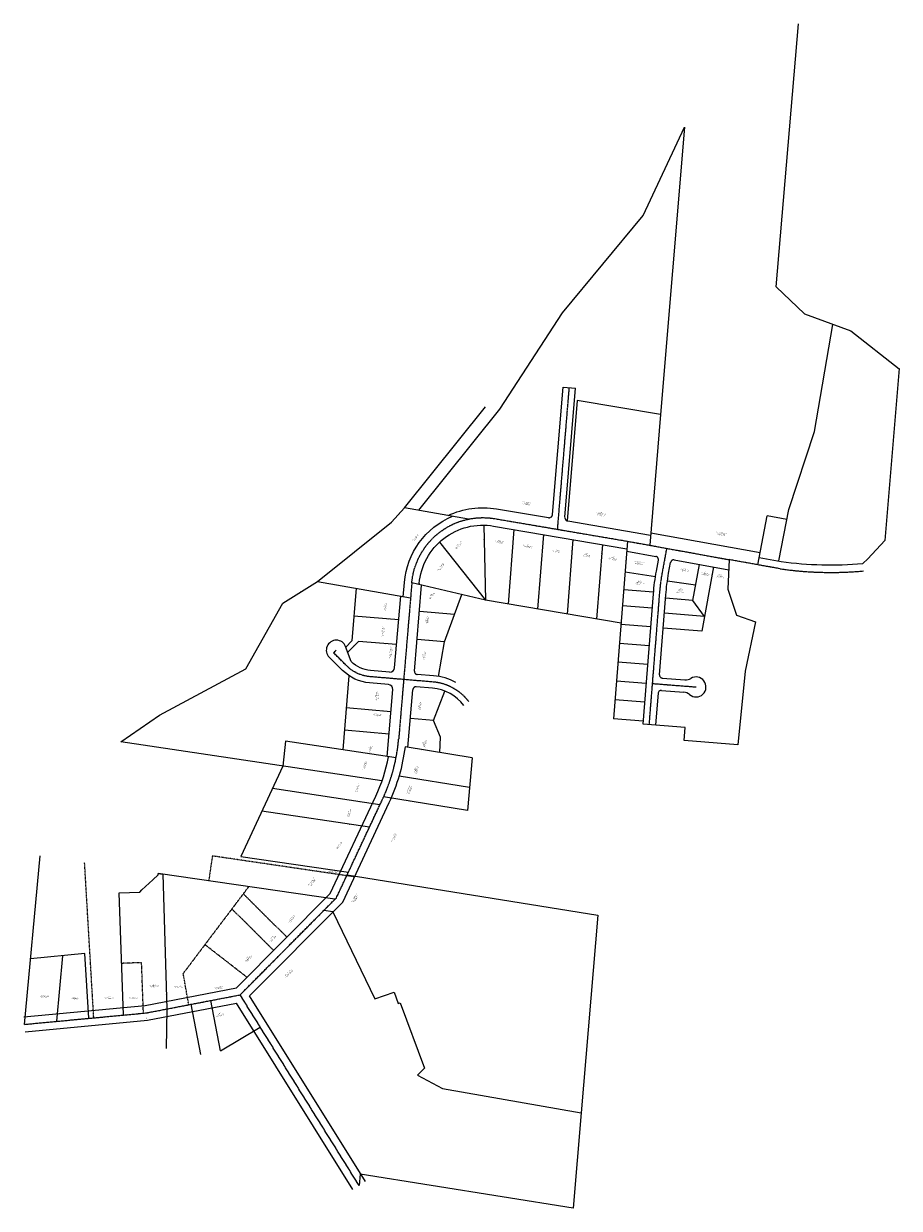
# Model space of a CAD drawing. Header units: feet. Extents: x 1349923 to 1372099, y 457710 to 462864.
# Tile 2 of 2: x 1368588 to 1372099, y 457710 to 462463. Entities that reach past the tile are written whole.
import ezdxf

# ---------------------------------------------------------------- set-up
doc = ezdxf.new("R2010")
doc.units = ezdxf.units.FT
doc.header["$MEASUREMENT"] = 0
for name, pattern in [('B', [0.3, 0.25, -0.05]), ('cl', [5, 0.09375, -0.09375, 4.625, -0.09375, 0.09375]), ('D', [0.85, 0.75, -0.1]), ('F', [0.15, 0.1, -0.05])]:
    doc.linetypes.add(name, pattern=pattern)
for name, color, linetype in [('DV_X_Property_Line', 80, 'Continuous'), ('DV_X_Text', 20, 'Continuous'), ('RW_X_CL', 180, 'cl'), ('RW_X_Right_of_Way', 50, 'rowex')]:
    doc.layers.add(name, color=color, linetype=linetype)
doc.styles.get("Standard").update_dxf_attribs({"font": 'font31.shx'})
doc.styles.add('Straight-Normal', font='font30.shx', dxfattribs={"height": 0.1})
doc.linetypes.add('rowex', pattern='A,0.75,-0.05,["Ex R/W",Straight-Normal,S=1,R=0,X=0,Y=-0.06],-0.7,0.75,-0.3,0.75,-0.3,0.75,-0.3,0.75,-0.3', length=5.7)

# ---------------------------------------------------------------- blocks, each defined once
blk = doc.blocks.new('A$Cc2555d05')
at = {"layer": 'DV_X_Text', "linetype": 'B', "char_height": 3.5, "attachment_point": 1}
for s, insert in [('\\pxqc;P', (-0.7, 2.4)), ('\\pxqc;L', (-0.6, 1.4))]:
    blk.add_mtext_dynamic_manual_height_columns(s, width=2, gutter_width=10, heights=[0], dxfattribs=dict(at, insert=insert))

msp = doc.modelspace()

# ---------------------------------------------------------------- linework, layer by layer
at = {"layer": 'DV_X_Property_Line'}
for p, q in [((1371605.6, 461407), (1371694.8, 462462.5)), ((1371072.3, 461692.6), (1371237.4, 462047.4)), ((1371237.4, 462047.4), (1371142, 460894.2)), ((1370749.1, 461302.4), (1371072.3, 461692.6)), ((1371718.5, 461298.7), (1371605.6, 461407)), ((1370497.1, 460915.5), (1370749.1, 461302.4)), ((1371718.5, 461298.7), (1371904.2, 461229.9)), ((1371758.5, 460826.7), (1371833.1, 461256.2)), ((1371904.2, 461229.9), (1372099.1, 461078.5)), ((1372099.1, 461079.1), (1372040.8, 460388.6)), ((1370806.8, 460951.3), (1370766.9, 460468.4)), ((1371142, 460894.2), (1370806.8, 460951.3)), ((1370114.9, 460520.7), (1370439.4, 460926)), ((1370172.7, 460510.3), (1370497.1, 460915.5)), ((1371142, 460894.2), (1371098.7, 460370)), ((1371656.3, 460513.9), (1371758.5, 460826.7)), ((1370063.2, 460462.4), (1370114.9, 460520.7)), ((1370371.5, 460474.9), (1370114.9, 460520.7)), ((1371531.4, 460291.8), (1371569.8, 460488.1)), ((1371648.5, 460473.9), (1371569.8, 460488.1)), ((1371615.9, 460307.1), (1371656.3, 460513.9)), ((1369766, 460225.1), (1370063.2, 460462.4)), ((1370433.1, 460450.9), (1370439.2, 460149.8)), ((1370553.7, 460433.4), (1370530.1, 460134.3)), ((1370255.6, 460382.8), (1370439.2, 460149.8)), ((1370672, 460413.3), (1370648.4, 460114.2)), ((1370790.3, 460393.1), (1370766.7, 460094)), ((1370908.6, 460372.9), (1370885, 460073.9)), ((1371009.6, 460386.2), (1370953.3, 459674)), ((1372040.8, 460388.6), (1371973.5, 460316)), ((1371271.4, 460148.5), (1371297.6, 460293.1)), ((1371353.7, 460282.9), (1371307, 460025.3)), ((1371416.9, 460312.3), (1371411.2, 460194.2)), ((1371973.5, 460316), (1371952.4, 460296.8)), ((1370999.9, 460263.8), (1371121.4, 460244.8)), ((1369627.3, 460138), (1369766, 460225.1)), ((1369766, 460225.1), (1370139.3, 460158.5)), ((1369921.7, 460197.3), (1369904, 459986.4)), ((1370439.2, 460149.8), (1370144.3, 460218.9)), ((1370994.3, 460193.1), (1371113.8, 460182.6)), ((1371282.5, 460209.8), (1371169.2, 460226.1)), ((1371411.2, 460194.2), (1371446.5, 460090.2)), ((1369478.6, 459874.6), (1369627.3, 460138)), ((1370275, 459983.2), (1370344.4, 460172.1)), ((1370983.6, 460057.1), (1370439.2, 460149.8)), ((1371271.4, 460148.5), (1371161.9, 460157.2)), ((1371317.7, 460084.7), (1371271.4, 460148.5)), ((1370315.1, 460092.6), (1370174.8, 460104.4)), ((1371108.6, 460118.1), (1370989.1, 460127.6)), ((1371317.7, 460084.7), (1371157.2, 460097.4)), ((1371446.5, 460090.2), (1371522.4, 460063.1)), ((1370091.7, 460070.9), (1369912.4, 460086)), ((1371102.7, 460043.3), (1370983.1, 460052.8)), ((1371522.4, 460063.1), (1371481.2, 459864.9)), ((1370275, 459983.2), (1370165.4, 459992.4)), ((1371307, 460025.3), (1371152.4, 460037.6)), ((1369904, 459986.4), (1369879.5, 459961.7)), ((1369930, 459984.2), (1369887.3, 459941.2)), ((1370083.3, 459971.3), (1369930, 459984.2)), ((1370251, 459843.9), (1370275, 459983.2)), ((1371096.6, 459966.5), (1370977, 459976.1)), ((1371090.6, 459891.8), (1370971, 459901.3)), ((1369132.3, 459688.8), (1369478.6, 459874.6)), ((1371481.2, 459864.9), (1371451.2, 459569.6)), ((1369892.2, 459846.9), (1369867.1, 459549.5)), ((1371084.5, 459815), (1370964.9, 459824.5)), ((1370230.6, 459667.3), (1370276.6, 459785.2)), ((1370060.6, 459702.2), (1369881.3, 459717.3)), ((1371078.6, 459740.3), (1370959, 459749.8)), ((1368977, 459581.9), (1369132.3, 459688.8)), ((1370230.6, 459667.3), (1370138.6, 459675)), ((1370260, 459599.9), (1370230.6, 459667.3)), ((1371072.6, 459664.5), (1370953.3, 459674)), ((1370053.1, 459612.5), (1369873.7, 459627.7)), ((1371241.1, 459639.5), (1371071.7, 459653)), ((1371236.9, 459586.7), (1371241.1, 459639.5)), ((1370024.7, 459424.9), (1368977, 459581.9)), ((1369638.4, 459583.8), (1369627.5, 459484.4)), ((1370081, 459517.5), (1369638.4, 459583.8)), ((1370257.2, 459538.4), (1370260, 459599.9)), ((1371451.2, 459569.6), (1371236.9, 459586.7)), ((1370385.9, 459517.6), (1370118.3, 459560.8)), ((1370385.9, 459517.6), (1370368.1, 459306.4)), ((1369627.5, 459484.4), (1369458.1, 459122.1)), ((1370375.8, 459398.1), (1370093.8, 459443.5)), ((1370016.6, 459329.1), (1369585.1, 459393.8)), ((1370368.1, 459306.4), (1370031.3, 459360.7)), ((1369974.2, 459238.6), (1369542.8, 459303.2)), ((1368590.8, 458448), (1368653.8, 459124.2)), ((1369458.1, 459122.1), (1369890, 459058.4)), ((1369105.2, 459027.5), (1369127.7, 459047.3)), ((1369836.2, 458950), (1369127.4, 459052.7)), ((1369127.7, 459047.3), (1369127.6, 459053.6)), ((1369127.6, 459053.6), (1369146.3, 459050.8)), ((1369146.3, 459050.8), (1369161.3, 458509.7)), ((1369885, 459047.6), (1370890.5, 458885.7)), ((1369061.9, 458987.4), (1369105.2, 459027.5)), ((1368970.3, 458975.1), (1369054.1, 458978.2)), ((1368988.3, 458485.4), (1368970.3, 458975.1)), ((1369054.1, 458978.2), (1369061.9, 458987.4)), ((1369828.1, 458899.3), (1369791.6, 458905)), ((1369828.1, 458899.3), (1369995.4, 458551)), ((1370890.5, 458885.7), (1370823.5, 458092.5)), ((1368833.6, 458731.9), (1368615.3, 458711.3)), ((1368720.2, 458460.2), (1368744.7, 458723.5)), ((1368848.9, 458472.3), (1368833.6, 458731.9)), ((1369995.4, 458551), (1370073.3, 458577.7)), ((1370073.3, 458577.7), (1370089.3, 458531.1)), ((1369298.3, 458326.5), (1369259.5, 458528.6)), ((1369376.9, 458341.6), (1369338, 458543.7)), ((1370089.3, 458531.1), (1370097.8, 458534.1)), ((1370097.8, 458534.1), (1370195, 458272.5)), ((1369161.3, 458509.7), (1369159.9, 458351.5)), ((1369376.9, 458341.6), (1369536.3, 458437.4)), ((1370195, 458272.5), (1370167.6, 458244.1)), ((1370167.6, 458244.1), (1370267.7, 458190.2)), ((1370267.7, 458190.2), (1370823.5, 458092.5)), ((1370823.5, 458092.5), (1370791.2, 457710)), ((1369936.9, 457847.6), (1369932.9, 457801.5)), ((1370791.2, 457710), (1369936.9, 457847.6))]:
    msp.add_line(p, q, dxfattribs=at)
at = {"layer": 'DV_X_Property_Line', "color": 247, "linetype": 'F'}
for p, q in [((1368868.8, 458474.2), (1368832.1, 459097.7)), ((1369344.5, 459123.6), (1369329.7, 459023.4)), ((1369914.4, 459039.7), (1369344.5, 459123.6)), ((1369227.7, 458651.9), (1369490.3, 459000)), ((1369468.6, 458971.2), (1369643.3, 458798)), ((1369590.5, 458744.8), (1369423, 458910.8)), ((1369315.2, 458767.9), (1369483.7, 458637)), ((1369060.7, 458695.5), (1368980.7, 458692.6)), ((1369068.1, 458492.9), (1369060.7, 458695.5)), ((1369249.7, 458526.7), (1369227.7, 458651.9))]:
    msp.add_line(p, q, dxfattribs=at)
at = {"layer": 'RW_X_CL'}
for p, q in [((1370728.9, 460434), (1370775.9, 461002)), ((1370477.6, 460476.8), (1371009.6, 460386.2)), ((1371009.6, 460386.2), (1371416.9, 460312.3)), ((1371149.7, 460262.1), (1371167, 460357.6)), ((1371620.1, 460275.9), (1371416.9, 460312.3)), ((1370144.3, 460218.7), (1370091.7, 459594.1)), ((1371096.6, 459651), (1371138.1, 460172.9)), ((1369841.4, 459949.3), (1369830.8, 459938.6)), ((1369884, 459885.8), (1369830.8, 459938.6)), ((1370111.7, 459831.4), (1369977.1, 459842.7)), ((1370229.7, 459821.4), (1370111.7, 459831.4)), ((1371109.7, 459815.5), (1371284.1, 459801.6)), ((1369842.1, 458956), (1370026.8, 459350.9)), ((1369842.1, 458956), (1369885, 459047.6)), ((1369455.9, 458566.3), (1369842.1, 458956)), ((1369455.9, 458566.3), (1369791.6, 458905)), ((1369079.8, 458494), (1369455.9, 458566.3)), ((1369932.9, 457801.5), (1369455.9, 458566.3)), ((1368590.8, 458448), (1369079.8, 458494))]:
    msp.add_line(p, q, dxfattribs=at)
at = {"layer": 'RW_X_CL', "flags": 128}
for points in [[(1370144.3, 460218.7, -0.43923), (1370477.6, 460476.8)], [(1371138.1, 460172.9, -0.025016), (1371149.7, 460262.1)], [(1369977.1, 459842.7, -0.176327), (1369884, 459885.8)]]:
    msp.add_lwpolyline(points, format="xyb", dxfattribs=at)
at = {"layer": 'RW_X_CL'}
for centre, radius, start, end in [((1371825.3, 461693.5), 1432.4, 261.8023, 275.2005), ((1370213.2, 459622.1), 200, 37.0574, 85.2713), ((1369378, 459654.3), 716.2, 334.9389, 355.1814)]:
    msp.add_arc(centre, radius, start, end, dxfattribs=at)
at = {"layer": 'RW_X_Right_of_Way', "ltscale": 0.7}
for p, q in [((1370708.8, 460493.4), (1370751, 461004.1)), ((1370751, 461004.1), (1370800.8, 461000)), ((1370758, 460482.6), (1370800.8, 461000)), ((1370484.3, 460516.2), (1370692.5, 460480.8)), ((1370769.6, 460467.6), (1371102, 460411)), ((1370472.5, 460447.2), (1371007.2, 460356.1)), ((1371102.8, 460420.1), (1371540.9, 460340.6)), ((1371006.4, 460346.1), (1371123, 460325)), ((1371125.1, 460266.6), (1371133, 460310.4)), ((1371174.3, 460257.7), (1371182.2, 460301.3)), ((1371196.7, 460311.4), (1371415, 460271.8, 0)), ((1371537.2, 460321.2), (1371625.4, 460305.4)), ((1370109.6, 460163.8), (1370114.4, 460221.2)), ((1370174.2, 460216.2), (1370173.9, 460212)), ((1370075.5, 459878.6), (1370099.7, 460165.6)), ((1371071.7, 459653), (1371113.2, 460174.9)), ((1371137.6, 459850.9), (1371163, 460170.9)), ((1369901.6, 459903.5), (1369878.8, 459963.5)), ((1369866.4, 459868), (1369813.2, 459920.9)), ((1370055, 459861.2), (1369979.2, 459867.6)), ((1370050.8, 459811.4), (1369975, 459817.8)), ((1371149, 459837.4), (1371239.6, 459830.2)), ((1370045.5, 459522.8), (1370068.1, 459790.9)), ((1371131.6, 459776.1), (1371121.5, 459649)), ((1371145.1, 459787.6), (1371235.6, 459780.4)), ((1369817.2, 458973.5), (1369999.6, 459363.6)), ((1369867.1, 458938.6), (1370054, 459338.2)), ((1369441.1, 458594.1), (1369817.2, 458973.5)), ((1369493.9, 458562.1), (1369867.1, 458938.6)), ((1369075.6, 458523.8), (1369441.1, 458594.1)), ((1368587.9, 458477.9), (1369075.6, 458523.8)), ((1369084.1, 458464.3), (1369441.3, 458533)), ((1369907.4, 457785.7), (1369441.3, 458533)), ((1369958.3, 457817.4), (1369493.9, 458562.1)), ((1368593.6, 458418.2), (1369084.1, 458464.3))]:
    msp.add_line(p, q, dxfattribs=at)
at = {"layer": 'RW_X_Right_of_Way', "ltscale": 0.75}
for p, q in [((1370154.7, 459865.4), (1370183.7, 460209.7)), ((1370231.8, 459846.3), (1370166.1, 459851.9)), ((1370227.7, 459796.5), (1370161.9, 459802)), ((1370128.9, 459559.1), (1370148.4, 459790.6))]:
    msp.add_line(p, q, dxfattribs=at)
at = {"layer": 'RW_X_Right_of_Way', "ltscale": 0.7, "flags": 128}
for points in [[(1370289.9, 460489.5, -0.153983), (1370484.3, 460516.2)], [(1370114.4, 460221.2, -0.279514), (1370307.4, 460486.3, -0.279514)], [(1370174.2, 460216.2, -0.43923), (1370472.5, 460447.2)], [(1371113.2, 460174.9, -0.025016), (1371125.1, 460266.6)], [(1371163, 460170.9, -0.025016), (1371174.3, 460257.7)], [(1369975, 459817.8, -0.176327), (1369866.4, 459868)]]:
    msp.add_lwpolyline(points, format="xyb", dxfattribs=at)
at = {"layer": 'RW_X_Right_of_Way', "ltscale": 0.75, "flags": 128}
msp.add_lwpolyline([(1369979.2, 459867.6, -0.176327), (1369901.6, 459903.5)], format="xyb", dxfattribs=at)
at = {"layer": 'RW_X_Right_of_Way', "linetype": 'D', "ltscale": 0.7}
for centre, radius, start, end in [((1370694.8, 460494.6), 14, 260.3314, 355.2731), ((1370772, 460481.4), 14, 175.2731, 260.3314), ((1371120.7, 460312.7), 12.5, 349.7219, 79.7219), ((1371194.5, 460299.1, 0), 12.5, 79.7219, 169.7219), ((1371150, 459849.9), 12.5, 175.4539, 265.4539), ((1371144.1, 459775.1), 12.5, 85.4539, 175.4539)]:
    msp.add_arc(centre, radius, start, end, dxfattribs=at)
at = {"layer": 'RW_X_Right_of_Way', "ltscale": 0.7}
for centre, radius, start, end in [((1371825.3, 461693.5), 1402.4, 261.8023, 275.2005), ((1369841.4, 459949.3), 40, 20.8611, 225.1814), ((1370056.6, 459880.2), 19, 265.1814, 355.1814), ((1370049.2, 459792.5), 19, 355.1814, 85.1814), ((1371242.8, 459870.1), 40, 265.4539, 301.113), ((1371284.1, 459801.6), 40, 229.7948, 121.113), ((1371232.5, 459740.5), 40, 49.7948, 85.4539), ((1369378, 459654.3), 686.2, 334.9389, 348.879), ((1369378, 459654.3), 746.2, 334.9389, 352.8006)]:
    msp.add_arc(centre, radius, start, end, dxfattribs=at)
at = {"layer": 'RW_X_Right_of_Way', "linetype": 'D', "ltscale": 0.75}
for centre, start, end in [((1370167.1, 459864.3), 175.1814, 265.1814), ((1370160.8, 459789.6), 85.1814, 175.1814)]:
    msp.add_arc(centre, 12.5, start, end, dxfattribs=at)
at = {"layer": 'RW_X_Right_of_Way', "ltscale": 0.75}
for radius, start, end in [(225, 61.5469, 85.2662), (175, 37.0574, 85.2776)]:
    msp.add_arc((1370213.2, 459622.1), radius, start, end, dxfattribs=at)

# ---------------------------------------------------------------- block references
at = {"layer": 'DV_X_Text', "color": 6, "linetype": 'B'}
for p, rotation in [((1370216, 460647.1), 42.74071637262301), ((1370258.1, 460617.2), 42.74071637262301), ((1370148.4, 460514.6), 349.8752787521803), ((1370771.1, 460518.4), 84.79312946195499), ((1370094.1, 460497.3), 42.74071637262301), ((1370252.1, 460496.2), 349.8752787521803), ((1371106.5, 460464.6), 85.58405905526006), ((1370433.9, 460391.9), 91.72611337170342), ((1370550, 460387.2), 85.80387524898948), ((1369926.4, 460353.2), 42.42940093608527), ((1370295.5, 460332.2), 307.7421231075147), ((1370668.3, 460366.5), 85.9054007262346), ((1370786.9, 460350.5), 84.95962065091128), ((1370905.7, 460337), 85.05180917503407), ((1371003.5, 460310.5), 85.38041285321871), ((1370997.4, 460229.9), 85.38041285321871), ((1371064.2, 460253.9), 350.6805335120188), ((1371291.9, 460261.9), 78.78465304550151), ((1371347.6, 460249.7), 80.7604040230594), ((1371412.9, 460227.3), 85.6375996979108), ((1369700.5, 460184.1), 39.83505790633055), ((1370235.4, 460197.5), 347.1447131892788), ((1371050.6, 460188.2), 353.9640018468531), ((1371223.6, 460218.2), 351.6122196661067), ((1369917, 460139.9), 85.38041285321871), ((1370067.9, 460171.2), 349.6470044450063), ((1371216.8, 460152.7), 353.9640018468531), ((1370222.9, 460100.1), 354.6874238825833), ((1369908.4, 460038.9), 85.38041285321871), ((1370051.6, 460074.2), 354.2415081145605), ((1369891.6, 459974.1), 44.95947848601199), ((1369911.9, 459966.1), 44.959478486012), ((1370039.3, 459974.9), 354.0675393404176), ((1370214.2, 459988.3), 355.0223382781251), ((1369886.3, 459774.6), 85.38041285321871), ((1370024.1, 459705.3), 354.9408082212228), ((1369877.2, 459668.5), 85.38041285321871), ((1370181.7, 459671.4), 355.2739097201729), ((1370015.6, 459615.7), 354.8174143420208), ((1369870.3, 459588.2), 85.38041285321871), ((1370005.3, 459528.8), 351.1583149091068), ((1370183.8, 459550.2), 350.6340088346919), ((1369971.7, 459432.8), 351.5652487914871), ((1370160.5, 459432.7), 350.5415587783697), ((1369936.3, 459341.2), 351.6351162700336), ((1370136.7, 459343.6), 350.9491339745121), ((1369895.2, 459250.3), 351.4729343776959), ((1369808.2, 459070.4), 351.6612541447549), ((1370010.1, 459027.5), 350.3375927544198), ((1369747.3, 458962.9), 352.1569027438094), ((1369861.8, 458829.1), 296.1150316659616), ((1369159.7, 458568.1), 91.42679099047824), ((1368725.4, 458517.2), 83.71460517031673), ((1368845.6, 458528.3), 93.56233493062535), ((1368985.9, 458552.3), 91.82695083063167), ((1368596.2, 458504.8), 84.3800537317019), ((1369080.8, 458473.6), 183.6097245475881)]:
    msp.add_blockref('A$Cc2555d05', p, dxfattribs=dict(at, rotation=rotation))

# ---------------------------------------------------------------- texts
at = {"layer": 'DV_X_Text', "linetype": 'B', "attachment_point": 1}
for s, width, insert, char_height, rotation in [('\\pxqc;COLERAIN TOWNSHIP BOARD OF TRUSTEES\\P4300 SPRINGDALE ROAD\\PPID: 510-0190-0248-90', 41.404, (1370583.9, 460546.6), 2, 351.3314), ('\\pxqc;PT. LOT 2\\PCOLERAIN TOWNSHIP BOARD OF TRUSTEES\\P4200 SPRINGDALE ROAD\\PPID: 510-0191-0070-90', 41.404, (1370882.8, 460505.3), 2, 351.3314), ('\\pxqc;COLERAIN TOWNSHIP BOARD OF TRUSTEES\\P4180 SPRINGDALE ROAD\\PPID: 510-0191-0071-90', 41.404, (1371366.6, 460424.4), 2, 350.3314), ('\\pxqc;GRADY A. STIFEL KASE\\P4430 SPRINGDALE ROAD\\PPID: 510-0190-0172-00', 41.404, (1370142, 460385.3), 2, 52), ('\\pxqc;LOT 8\\PLANCE L. & MARY T. STEPHENS\\P4353 SPRINGDALE ROAD\\PPID: 510-0191-0096-00', 48.702, (1370311, 460354.8), 2, 52), ('\\pxqc;LOT 9\\PLARRY  H. & DEBORAH A. DAY\\P4325 SPRINGDALE ROAD\\PPID: 510-0191-0095-00', 47.605, (1370471.7, 460394.3), 2, 351.3314), ('\\pxqc;LOT 10\\PDAVID S. & CAROL J. CRAMER\\P4295 SPRINGDALE ROAD\\PPID: 510-0191-0094-00', 46.395, (1370588.1, 460375.7), 2, 351.3314), ('\\pxqc;LOT 11\\PPAUL J. SCHNEIDER\\P4265 SPRINGDALE ROAD\\PPID: 510-0191-0093-00', 41.404, (1370705.3, 460356.8), 2, 351.3314), ('\\pxqc;LOT 12\\PTYLER D. & \\PMEGAN L. BORGMANN\\P4237 SPRINGDALE ROAD\\PPID: 510-0191-0092-00', 41.404, (1370827.4, 460341.6), 2, 351.3314), ('\\pxqc;LOT 13\\PKIETH B. & \\PLAURA M. ALEXANDER\\P4213 SPRINGDALE ROAD\\PPID: 510-0191-0091-00', 41.404, (1370931.2, 460329.4), 2, 350.3314), ('\\pxqc;LOT 7\\PCHELSEA D. & RYAN J. COCOLA\\P4421 SPRINGDALE ROAD\\PPID: 510-0191-0097-00', 47.711, (1370242.6, 460270.1), 2, 52), ('\\pxqc;LOT 484\\PSTEPHEN MICHAEL &  KRISTA A. WODKE\\P4185 SPRINGDALE ROAD\\PPID: 510-0191-0122-00', 41.404, (1371037, 460310.4), 2, 350.3314), ('\\pxqc;LOT 475\\PJERRY L. & MIMI GLACE\\P4145 SPRINGDALE ROAD\\PPID: 510-0191-0109-00', 41.404, (1371217.5, 460280.4), 2, 350.3314), ('\\pxqc;LOT 476\\PSCOTT A. & \\PSAMANTHA A. JASPER\\P4215 SPRINGDALE ROAD\\PPID: 510-0191-0110-00', 41.404, (1371302, 460268.6), 2, 350.3314), ('\\pxqc;LOT 477\\PJENNIFER R. & \\PVICTOR AMANN\\P4109 SPRINGDALE ROAD\\PPID: 510-0191-0111-00', 41.404, (1371362.4, 460257.6), 2, 350.3314), ('\\pxqc;LOT 1\\PKIYA DENMARK\\P4445 SPRINGDALE ROAD\\PPID: 510-0191-0123-00', 41.404, (1370205.8, 460157.4), 2, 52), ('\\pxqc;LOT 1\\PIRENE R. THOMAS\\P4450 SPRINGDALE ROAD\\PPID: 510-0190-0258-00', 41.404, (1370028.2, 460102.2), 2, 85.1814), ('\\pxqc;LOT 2\\PROBERT P. III & AMY M. ROETTING\\P4470 SPRINGDALE ROAD\\PPID: 510-0190-0259-00', 68.602, (1370019.3, 459989.9), 2, 85.1814), ('\\pxqc;LOT 2\\PSTEVEN G. HALL\\P4471 SPRINGDALE ROAD\\PPID: 510-0191-0124-00', 41.404, (1370197, 460048.5), 2, 85.1814), ('\\pxqc;LOT 3\\PVENTURE REAL ESTATE GROUP LLC.\\P4520 NEWBERRYK ACRES DRIVE\\PPID: 510-0190-0260-00', 56.259, (1370050.8, 459914.2), 2, 85.1814), ('\\pxqc;LOT 3\\PERIC COFFIN\\P4477 SPRINGDALE ROAD\\PPID: 510-0192-0344-00', 41.404, (1370185, 459906.4), 2, 85.1814), ('\\pxqc;LOT 4\\PLELA ESTELLA SMITH & CAROLYN CANDACE MILLER\\P4521 SPRINDGALE ROAD\\PPID: 510-0190-0261-00', 41.404, (1369995, 459744.9), 2, 85.1814), ('\\pxqc;LOT 4\\PDAVID BRAGASSA\\P4541 SPRINGDALE ROAD\\PPID: 510-0192-0345-00', 41.404, (1370167.8, 459704.4), 2, 85.1814), ('\\pxqc;LOT 5\\PSARAH MALONE\\P4560 SPRINGDALE ROAD\\PPID: 510-0190-0262-00', 41.404, (1370026.9, 459680.1), 2, 175.1814), ('\\pxqc;LOT 6\\PEUGENE KNUF\\P4580 SPRINGDALE ROAD\\PPID: 510-0190-0263-00', 41.404, (1369964, 459535.5), 2, 72), ('\\pxqc;LOT 5\\PGARY C. & \\PDEBRA KAY HOFMAN\\P4569 SPRINGDALE ROAD\\PPID: 510-0192-0346-00', 43.164, (1370181.2, 459557.7), 2, 72), ('\\pxqc;JIM & SHIRLEY ENGEL LLC.\\P4632 SPRINGDALE ROAD\\PPID: 510-0190-0092-00', 41.404, (1369945.1, 459468.6), 2, 72), ('\\pxqc;LOT 2\\PSPRINGDALE ROAD \\PRENTALS LLC.\\P4601 SPRINGDALE ROAD\\PPID: 510-0192-0030-00', 49.021, (1370146, 459448.4), 2, 72), ('\\pxqc;JIM & SHIRLEY ENGEL LLC.\\P4632 SPRINGDALE ROAD\\PPID: 510-0190-0092-00', 41.404, (1369915.8, 459378.2), 2, 72), ('\\pxqc;LOT 1\\PSPRINGDALE ROAD  RENTALS LLC.\\P4617 SPRINGDALE ROAD\\PPID: 510-0192-0029-00', 40.611, (1370120.2, 459372), 2, 72), ('\\pxqc;JIM & SHIRLEY ENGEL LLC..\\P4668 SPRINGDALE ROAD\\PPID: 510-0190-0091-00', 41.404, (1369882.8, 459276.8), 2, 72), ('\\pxqc;COLERAIN TOWNSHIP BOARDD OF TRUSTEES\\P4669 SPRINGDALE ROAD\\PPID: 510-0192-0025-00', 41.404, (1370062.4, 459181.9, 908.5), 2, 72), ('\\pxqc;JIM & SHIRLEY ENGEL LLC.\\P4684 SPRINGDALE ROAD\\PPID: 510-0190-0087-00', 41.404, (1369838.8, 459152.9), 2, 55), ('\\pxqc;Z', 2, (1369801.3, 459057.9), 3.5, 352.0756), ('\\pxqc;JAMES J. & SHIRLEY J. ENGEL TRUSTEES\\P4724 SPRINGDALE ROAD\\PPID: 510-0190-0206-00', 41.404, (1369806.6, 459069.1), 2, 351.6181), ('\\pxqc;JAMES J. & SHIRLEY J. ENGEL TRUSTEES\\P4724 SPRINGDALE ROAD\\PPID: 510-0190-0045-00', 41.404, (1369728.3, 459005.8), 2, 55), ('\\pxqc;COLERAIN TOWNSHIP BOARD OF TRUSTEES\\P4725 SPRINGDALE ROAD\\PPID: 510-0190-0305-00', 41.404, (1369899.4, 458939.4), 2, 55), ('\\pxqc;PT. LOT 6\\PJIM & SHIRLEY ENGEL LLC.\\P4776 SPRINGDALE ROAD\\PPID: 510-0190-0038-00', 41.404, (1369644.7, 458857.4), 2, 55), ('\\pxqc;PT. LOT 6\\PJIM & SHIRLEY ENGEL LLC.\\P4776 SPRINGDALE ROAD\\PPID: 510-0190-0067-00', 41.404, (1369567.1, 458781.8), 2, 45.2528), ('\\pxqc;PT. LOT 6\\PJIM & SHIRLEY ENGEL LLC.\\P4776 SPRINGDALE ROAD\\PPID: 510-0190-0038-00', 41.404, (1369470.1, 458702.4), 2, 45.2528), ('\\pxqc;NORTHWEST LSD BOARD \\POF EDUCATION\\P4700-4850 SPRINGDALE ROAD\\PPID: 510-0190-0043-90', 67.485, (1369623.9, 458632.9), 2, 45.2528), ('\\pxqc;JIM & SHIRLEY ENGEL LLC.\\P4858 SPRINGDALE ROAD\\PPID: 510-0190-0037-00', 43.329, (1369347.4, 458594.9), 2, 10.8847), ('Z', 2, (1368863.9, 458529.8), 3.5, 93.5114), ('\\pxqc;LOT 5\\PBRIAN J. & \\PJENNIFER A. WOESTE\\P4869 SPRINGDALE ROAD\\PPID: 510-0190-0225-00', 41.404, (1369352.3, 458491.2), 2, 10.8847)]:
    msp.add_mtext_dynamic_manual_height_columns(s, width=width, gutter_width=10, heights=[0], dxfattribs=dict(at, insert=insert, char_height=char_height, rotation=rotation))
at = {"layer": 'DV_X_Text', "linetype": 'B', "char_height": 2, "attachment_point": 1}
for s, width, insert in [('\\pxqc;LOT 485\\PJERRY L. JR. & \\PCHRISTINE M. KENDALL\\P9535 YELLOWWOOD DRIVE\\PPID: 510-0191-0113-00', 41.404, (1371039, 460227.7)), ('\\pxqc;LOT 474\\PROBERT L. JR. & \\PFAITH TINGLE\\P9534 YELLOWWOOD DRIVE\\PPID: 510-0191-0108-00', 41.404, (1371200.5, 460195.3)), ("\\pxqc;PT. LOT 6\\PENGEL'S AUTO SERVICE INC.\\P4946 SPRINGDALE ROAD\\PPID: 510-0190-0125-00", 44.828, (1369088.4, 458608.8)), ('\\pxqc;PT. LOT 6\\PJAMES & SHIRLEY ENGEL LLC.\\P4900 SPRINGDALE ROAD\\PPID: 510-0190-0083-00', 47.752, (1369186.3, 458606.2)), ('\\pxqc;LORI ANN TROESCHER\\P5000 SPRINGDALE ROAD\\PPID: 510-0190-0255-00', 41.404, (1368650.2, 458563.3)), ('\\pxqc;KELLY MARIE KINROSS\\P4996 SPRINGDALE ROAD\\PPID: 510-0190-0254-00', 41.404, (1368771.3, 458555.1)), ('\\pxqc;PT. LOT 6\\PJIM & SHIRLEY ENGEL LLC.\\P4970 SPRINGDALE ROAD\\PPID: 510-0190-0036-00', 41.404, (1368909.8, 458561.6)), ("\\pxqc;ENGEL'S AUTO SERVICE INC.\\P4724 SPRINGDALE ROAD\\PPID: 510-0190-0253-00", 43.309, (1369006.5, 458558.3))]:
    msp.add_mtext_dynamic_manual_height_columns(s, width=width, gutter_width=10, heights=[0], dxfattribs=dict(at, insert=insert))

doc.saveas('drawing.dxf')
